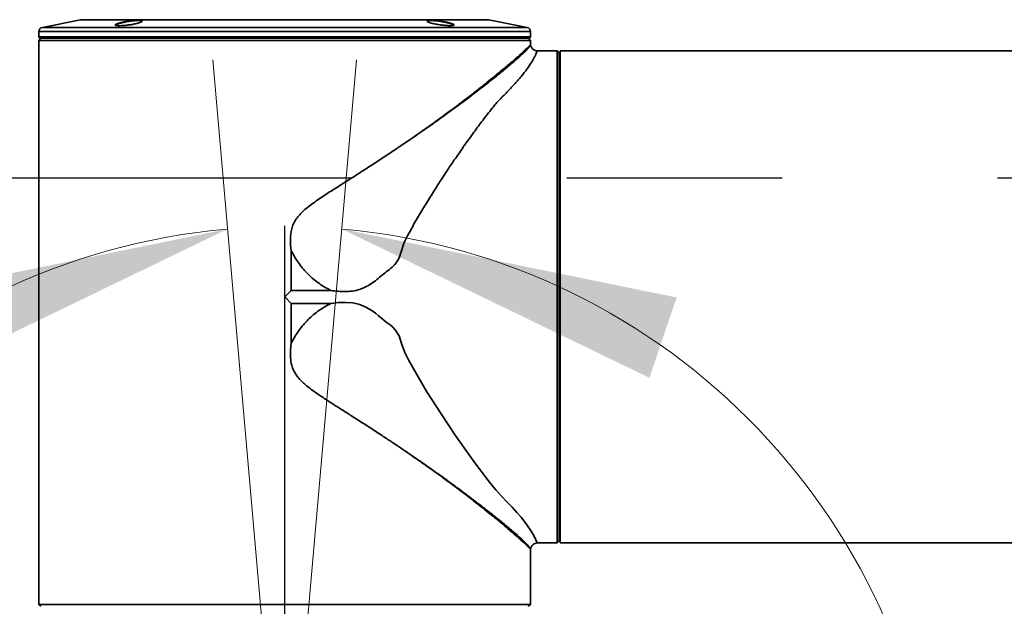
# Paper-space layout '图纸2' of a CAD drawing. Header units: millimetres. Extents: x 0 to 420, y 0 to 297.
# Tile 8 of 19: x 155.08 to 166.69, y 182.5 to 189.41. Entities that reach past the tile are written whole.
import ezdxf

# ---------------------------------------------------------------- set-up
doc = ezdxf.new("R2010")
doc.units = ezdxf.units.MM
doc.linetypes.add('CENTERX2', pattern=[20.32, 12.7, -2.54, 2.54, -2.54])
doc.layers.get('0').update_dxf_attribs({"lineweight": 18})
doc.layers.add('中心线层', color=6, linetype='CENTERX2', lineweight=25)
doc.layers.add('标注层', color=150, linetype='Continuous', lineweight=18)
doc.styles.add('SLDTEXTSTYLE1', font='txt', dxfattribs={"width": 0.7})
doc.dimstyles.new('SLDDIMSTYLE3', dxfattribs={"dimtxt": 7, "dimasz": 4, "dimexe": 0, "dimexo": 0.0625, "dimgap": 1.75, "dimtad": 0, "dimtih": 1, "dimtoh": 1, "dimlfac": 20, "dimrnd": 1e-09, "dimzin": 12, "dimdsep": 46, "dimtxsty": 'SLDTEXTSTYLE1', "dimcen": 0, "dimdle": 8, "dimadec": 0, "dimazin": 3, "dimtfac": 1, "dimtdec": 3, "dimtofl": 0, "dimtmove": 0, "dimatfit": 3, "dimfxl": 1, "dimfrac": 2, "dimtolj": 1, "dimarcsym": 0})
doc.dimstyles.new('SLDDIMSTYLE4', dxfattribs={"dimtxt": 3.5, "dimasz": 4, "dimexe": 0, "dimexo": 0.0625, "dimgap": 0.875, "dimtad": 0, "dimtih": 1, "dimtoh": 1, "dimdec": 4, "dimlfac": 20, "dimzin": 12, "dimdsep": 46, "dimtxsty": 'SLDTEXTSTYLE1', "dimcen": 0.09, "dimdle": 8, "dimazin": 3, "dimtfac": 1, "dimtdec": 3, "dimtofl": 0, "dimtmove": 0, "dimatfit": 3, "dimfxl": 1, "dimfrac": 2, "dimtolj": 1, "dimarcsym": 0})

# ---------------------------------------------------------------- blocks, each defined once
blk = doc.blocks.new('*X59')
at = {"layer": '标注层'}
blk.add_hatch(color=7, dxfattribs=at).paths.add_polyline_path([(276.344, 229.338), (279.855, 231.32), (279.259, 232.123)], flags=0)
at = {"layer": '标注层', "color": 7}
for p, q in [((276.344, 229.338), (289.254, 238.915)), ((289.254, 238.915), (310.753, 238.915))]:
    blk.add_line(p, q, dxfattribs=at)
at = {"layer": '标注层', "color": 7, "char_height": 7, "attachment_point": 1, "style": 'SLDTEXTSTYLE1'}
for s, insert, width in [('%%C', (290.254, 247.968), 6.56983), ('2806', (298.484, 247.938), 26.60782)]:
    blk.add_mtext(s, dxfattribs=dict(at, insert=insert, width=width))
blk = doc.blocks.new('*X60')
at = {"layer": '标注层'}
for points in [[(213.89, 257.426), (209.859, 257.461), (209.974, 256.468)], [(220.004, 117.394), (216.019, 118.008), (215.991, 117.008)]]:
    blk.add_hatch(color=7, dxfattribs=at).paths.add_polyline_path(points, flags=0)
at = {"layer": '标注层', "color": 7}
blk.add_line((220.004, 118.072), (220.004, 115.394), dxfattribs=at)
for start, end in [(95, 182.5), (182.5, 270)]:
    blk.add_arc((220.004, 187.544), 70.15, start, end, dxfattribs=at)
blk = doc.blocks.new('*X62')
at = {"layer": '标注层'}
for points in [[(157.53, 186.944), (153.58, 186.137), (153.9, 185.19)], [(158.203, 171.513), (154.435, 172.945), (154.199, 171.973)]]:
    blk.add_hatch(color=7, dxfattribs=at).paths.add_polyline_path(points, flags=0)
at = {"layer": '标注层', "color": 7}
for p, q in [((157.631, 185.787), (157.355, 188.937)), ((158.203, 172.65), (158.203, 169.513))]:
    blk.add_line(p, q, dxfattribs=at)
for start, end in [(95, 177.5), (182.5, 270)]:
    blk.add_arc((158.203, 179.243), 7.73, start, end, dxfattribs=at)
blk = doc.blocks.new('*X63')
at = {"layer": '标注层'}
for points in [[(158.877, 186.944), (162.506, 185.19), (162.827, 186.137)], [(158.203, 171.513), (162.208, 171.973), (161.972, 172.945)]]:
    blk.add_hatch(color=7, dxfattribs=at).paths.add_polyline_path(points, flags=0)
at = {"layer": '标注层', "color": 7}
for p, q in [((158.776, 185.787), (159.051, 188.937)), ((158.203, 172.65), (158.203, 169.513))]:
    blk.add_line(p, q, dxfattribs=at)
for start, end in [(2.5, 85), (270, 357.5)]:
    blk.add_arc((158.203, 179.243), 7.73, start, end, dxfattribs=at)
blk = doc.blocks.new('SW_CENTERMARKSYMBOL_0')
at = {"layer": '中心线层', "color": 0}
blk.add_line((-0.05, 0), (-70.657, 0), dxfattribs=at)
blk = doc.blocks.new('SW_CENTERMARKSYMBOL_1_1')
at = {"layer": '中心线层', "color": 0}
blk.add_line((0, 0.05), (0, 7.74), dxfattribs=at)

psp = doc.layouts.new('图纸2')

# ---------------------------------------------------------------- linework, layer by layer
at = {"color": 7, "linetype": 'Continuous', "lineweight": 35}
for p, q in [((155.796977, 189.4120475), (155.344889, 189.3216299)), ((156.2129564, 189.3435575), (156.213927, 189.3457762)), ((161.0618743, 189.3216299), (160.6097863, 189.4120475)), ((155.3047024, 189.2734735), (155.3035652, 189.2083269)), ((155.3035652, 189.2083269), (155.3132207, 189.1983284)), ((161.1031981, 189.2083269), (155.3035652, 189.2083269)), ((161.0935426, 189.1983284), (155.3132207, 189.1983284)), ((155.3283816, 189.1983284), (155.3283816, 189.1931791)), ((161.0783816, 189.1931791), (161.0783816, 189.1983284)), ((161.0935426, 189.1983284), (161.1031981, 189.2083269)), ((161.1031981, 189.2083269), (161.1020609, 189.2734735)), ((155.3283816, 189.1931791), (155.3033816, 189.1681791)), ((155.3033816, 189.1681791), (155.3033816, 182.6483284)), ((161.1033816, 189.1681791), (155.3033816, 189.1681791)), ((161.0783816, 189.1931791), (155.3283816, 189.1931791)), ((161.1033816, 189.1681791), (161.0783816, 189.1931791)), ((161.1033816, 189.1174477), (161.1033816, 189.1681791)), ((161.4182324, 189.0433284), (161.1828575, 189.0433284)), ((161.4432324, 189.0183284), (161.4182324, 189.0433284)), ((161.4182324, 183.2433284), (161.4182324, 189.0433284)), ((161.4432324, 183.2683284), (161.4432324, 189.0183284)), ((161.4433824, 189.0183284), (161.4433824, 183.2683284)), ((178.2133824, 189.0433281), (161.4533824, 189.0433281)), ((161.4533824, 189.0433281), (161.4533824, 183.2433281)), ((161.4533824, 188.8933281), (161.4433824, 188.8933281)), ((159.6595142, 187.9837901), (159.6554435, 187.9810181)), ((158.2795328, 186.2194796), (158.2795334, 186.6909783)), ((158.2033816, 186.1433284), (158.2795328, 186.2194796)), ((158.7468642, 186.2194808), (158.2795328, 186.2194796)), ((158.2795328, 186.0671772), (158.2033816, 186.1433284)), ((158.2795334, 185.5956789), (158.2795328, 186.0671772)), ((158.2795328, 186.0671772), (158.7468657, 186.0671759)), ((159.6551054, 184.3058681), (159.6543281, 184.3063973)), ((161.4433824, 183.3933281), (161.4533824, 183.3933281)), ((161.1033816, 182.6483284), (161.1033816, 183.1692091)), ((161.1828575, 183.2433284), (161.4182324, 183.2433284)), ((161.4182324, 183.2433284), (161.4432324, 183.2683284)), ((161.4533824, 183.2433281), (178.2133824, 183.2433281)), ((155.3035423, 182.6483284), (155.3035423, 182.6362093)), ((155.3037036, 182.6067534), (155.303727, 182.5184777)), ((161.1030362, 182.5184777), (161.1030597, 182.6067534)), ((155.303727, 182.5184777), (161.1030362, 182.5184777)), ((155.3040593, 182.5181172), (155.3040607, 182.5128998)), ((155.3259508, 182.4961875), (155.3087278, 182.5134047)), ((161.0808125, 182.4961875), (161.0980355, 182.5134047))]:
    psp.add_line(p, q, dxfattribs=at)
at = {"color": 8, "linetype": 'Continuous', "lineweight": 35}
for p, q in [((161.0618743, 189.3216299), (155.344889, 189.3216299)), ((160.6097863, 189.4120475), (155.796977, 189.4120475)), ((158.2033816, 189.2734735), (155.3047024, 189.2734735)), ((161.1020609, 189.2734735), (158.2033816, 189.2734735))]:
    psp.add_line(p, q, dxfattribs=at)
at = {"color": 7, "linetype": 'CENTERX2', "lineweight": 18}
for q in [(157.6308785, 185.7870682), (158.7758848, 185.7870682)]:
    psp.add_line((158.2033816, 179.2433277), q, dxfattribs=at)
at = {"color": 7, "linetype": 'Continuous', "lineweight": 35}
psp.add_lwpolyline([(161.1828575, 183.2433284), (161.1792879, 183.2523075), (161.1677507, 183.2797851), (161.1467383, 183.3226576), (161.1111732, 183.3835391), (161.0606031, 183.4575471), (160.9917419, 183.5453267), (160.9423559, 183.6029533), (160.8862381, 183.6650201), (160.8250376, 183.7296523), (160.7588612, 183.7968758), (160.6933452, 183.8673979), (160.6315209, 183.9428017), (160.5672968, 184.0250151), (160.5080518, 184.1031437), (160.4448098, 184.1884162), (160.378206, 184.2802045), (160.2137181, 184.5152053), (160.0476381, 184.7638008), (159.8816072, 185.0265453), (159.7173263, 185.3044975), (159.665008, 185.4001278), (159.6193734, 185.4901478), (159.5842599, 185.5837212), (159.5521894, 185.6839906), (159.5070235, 185.7557078), (159.4787666, 185.7862056), (159.4460296, 185.8143146), (159.4108195, 185.8388392), (159.3771092, 185.8656384), (159.3771071, 185.8656403), (159.3770998, 185.8656465), (159.3770735, 185.8656693), (159.3769732, 185.8657559), (159.3765823, 185.8660938), (159.3750393, 185.8674279), (159.3689083, 185.8727295), (159.3444663, 185.8938745), (159.326454, 185.9093476), (159.3116055, 185.9218505), (159.2762632, 185.9501911), (159.2433142, 185.9745223), (159.169503, 186.019951), (159.0902437, 186.0534597), (159.0060681, 186.0729538), (158.9197034, 186.0796216), (158.8376866, 186.0771112), (158.7468657, 186.0671759)], dxfattribs=at)
at = {"color": 7, "linetype": 'CENTERX2', "lineweight": 18}
psp.add_arc((220.0035491, 187.5436614), 70.15, 95, 85, dxfattribs=at)
at = {"color": 7, "linetype": 'Continuous', "lineweight": 35}
for centre, start, end in [((155.3546948, 189.2726008), 101.30993247, 179), ((161.0520685, 189.2726008), 1, 78.69006753)]:
    psp.add_arc(centre, 0.05, start, end, dxfattribs=at)
for points, knots in [([(156.3537362, 189.3934253), (156.3458358, 189.3921372), (156.3220007, 189.3882511), (156.2823651, 189.380238), (156.2414965, 189.3696873), (156.2131283, 189.359164), (156.2023512, 189.3503042), (156.2103922, 189.3440773), (156.2358235, 189.3410619), (156.2752456, 189.3414388), (156.3233367, 189.3450234), (156.365851, 189.3502279), (156.4060723, 189.3564809), (156.4457457, 189.3640419), (156.4865006, 189.3744703), (156.5148191, 189.3852928), (156.5256228, 189.3948062), (156.5175691, 189.4017118), (156.4920668, 189.405121), (156.4527133, 189.4046544), (156.4046142, 189.4007446), (156.3705055, 189.3958377), (156.3537362, 189.3934253)], [0, 0, 0, 0, 0.0160986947, 0.04856892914, 0.08520481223, 0.1221097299, 0.15885062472, 0.19507218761, 0.23066115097, 0.26576949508, 0.30072243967, 0.33423827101, 0.35033734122, 0.38281085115, 0.41929529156, 0.45615022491, 0.49299532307, 0.52937645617, 0.56502384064, 0.60004244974, 0.63484036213, 0.66849395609, 0.66849395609, 0.66849395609, 0.66849395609]), ([(156.2163961, 189.3514203), (156.2220151, 189.354654), (156.2333615, 189.3611838), (156.2699775, 189.3725432), (156.3122769, 189.3825207), (156.3455192, 189.3887154), (156.3693625, 189.3925974), (156.3969066, 189.3966194), (156.4367641, 189.4009332), (156.477845, 189.4026524), (156.5067453, 189.4004958), (156.5214118, 189.394942), (156.517183, 189.3890668), (156.5150519, 189.3861061)], [0, 0, 0, 0, 0.03497499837, 0.07062514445, 0.10667134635, 0.13202303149, 0.13909922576, 0.15527210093, 0.1879389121, 0.2221778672, 0.2559103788, 0.28965630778, 0.32393737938, 0.32393737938, 0.32393737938, 0.32393737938]), ([(160.0530169, 189.3934269), (160.0450557, 189.3946234), (160.0210268, 189.3982347), (159.9797542, 189.4028384), (159.9354409, 189.4053485), (159.9019401, 189.4040944), (159.8839459, 189.3992883), (159.8831427, 189.3915162), (159.8999667, 189.3816345), (159.9332134, 189.3707465), (159.9790874, 189.3602224), (160.0225872, 189.3528654), (160.0645108, 189.3472509), (160.105799, 189.3430558), (160.1501685, 189.3408561), (160.1837292, 189.341962), (160.2017068, 189.3462804), (160.2023471, 189.3534155), (160.1853526, 189.3627743), (160.1520501, 189.3734281), (160.10632, 189.3843393), (160.0706356, 189.3904231), (160.0530169, 189.3934269)], [0, 0, 0, 0, 0.01605847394, 0.04846879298, 0.08382957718, 0.11866873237, 0.15340428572, 0.18852464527, 0.224331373, 0.26079663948, 0.29759925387, 0.33340635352, 0.34946512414, 0.38187627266, 0.41722054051, 0.45217623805, 0.48705649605, 0.52221933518, 0.55792802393, 0.59423887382, 0.63097920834, 0.66681034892, 0.66681034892, 0.66681034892, 0.66681034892]), ([(159.8934331, 189.3862769), (159.8899711, 189.3883147), (159.88638, 189.3904286), (159.8880955, 189.3917718), (159.8881572, 189.3918202)], [0, 0, 0, 0, 0.010065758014, 0.010441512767, 0.010441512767, 0.010441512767, 0.010441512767]), ([(159.8963411, 189.3985212), (159.9035567, 189.3998789), (159.9178416, 189.4025669), (159.9571661, 189.401788), (160.0001013, 189.3979024), (160.0328597, 189.3933368), (160.0567349, 189.3894495), (160.0838988, 189.3845703), (160.1226736, 189.3761598), (160.162359, 189.3650146), (160.1870336, 189.3544497), (160.1975923, 189.3476394), (160.1945119, 189.3455512), (160.1944996, 189.3455429)], [0, 0, 0, 0, 0.0371936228, 0.07363379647, 0.10983774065, 0.1371808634, 0.1447822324, 0.16217067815, 0.19725993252, 0.23572986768, 0.27451481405, 0.31306865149, 0.31322311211, 0.31322311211, 0.31322311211, 0.31322311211]), ([(158.2033816, 189.1983284), (158.0779363, 189.1983284), (157.8270456, 189.1983284), (157.4571489, 189.1983284), (157.1000202, 189.1983284), (156.7617708, 189.1983284), (156.4481864, 189.1983284), (156.164639, 189.1983284), (155.9159557, 189.1983284), (155.706483, 189.1983284), (155.5394641, 189.1983284), (155.4190284, 189.1983284), (155.3430873, 189.1983284), (155.3336292, 189.1983284), (155.328956, 189.1983284)], [0, 0, 0, 0, 0.240002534, 0.4800050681, 0.7200076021, 0.9600101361, 1.2000126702, 1.4400152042, 1.6800177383, 1.9200202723, 2.1600228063, 2.4000253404, 2.6400278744, 2.8744256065, 2.8744256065, 2.8744256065, 2.8744256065]), ([(161.0778073, 189.1983284), (161.0731341, 189.1983284), (161.063676, 189.1983284), (160.9877349, 189.1983284), (160.8672992, 189.1983284), (160.7002803, 189.1983284), (160.4908076, 189.1983284), (160.2421243, 189.1983284), (159.9585769, 189.1983284), (159.6449925, 189.1983284), (159.306743, 189.1983284), (158.9496144, 189.1983284), (158.5797177, 189.1983284), (158.328827, 189.1983284), (158.2033816, 189.1983284)], [0, 0, 0, 0, 0.2343977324, 0.4744002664, 0.7144028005, 0.9544053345, 1.1944078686, 1.4344104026, 1.6744129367, 1.9144154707, 2.1544180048, 2.3944205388, 2.6344230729, 2.874425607, 2.874425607, 2.874425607, 2.874425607]), ([(159.6595142, 187.9837901), (159.7125049, 188.0203931), (159.8130141, 188.0898193), (159.9586071, 188.1933525), (160.0949499, 188.2921746), (160.2307902, 188.3930355), (160.359407, 188.4906234), (160.4804284, 188.5844952), (160.5878242, 188.6697145), (160.6983689, 188.7593232), (160.8084323, 188.8507275), (160.9122068, 188.9396504), (160.9959128, 189.0135196), (161.0575473, 189.0698791), (161.0963455, 189.1089295), (161.100997, 189.1146635), (161.1032556, 189.1174477)], [0, 0, 0, 0, 0.1211967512, 0.2298781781, 0.3484373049, 0.459864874, 0.5835066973, 0.7013401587, 0.813420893, 0.9198135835, 1.0751003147, 1.2278153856, 1.3796198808, 1.5337862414, 1.6901310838, 1.837705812, 1.837705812, 1.837705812, 1.837705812]), ([(161.1024518, 189.1147481), (161.1009003, 189.1123582), (161.0973061, 189.1068215), (161.0848998, 189.0891073), (161.0668161, 189.0666654), (161.0451762, 189.0429628), (161.0177169, 189.0156332), (160.9868636, 188.9869632), (160.9506985, 188.9547401), (160.9066252, 188.9165128), (160.8588035, 188.8760279), (160.8093829, 188.8349978), (160.7605627, 188.7949808), (160.7031341, 188.7485713), (160.6369963, 188.695869), (160.5622118, 188.6370981), (160.4784566, 188.5723072), (160.3912754, 188.5059676), (160.3045074, 188.4408964), (160.2181297, 188.3770213), (160.1331044, 188.3150287), (160.0442627, 188.2510697), (159.9507742, 188.184644), (159.8521265, 188.1156083), (159.7552136, 188.0486989), (159.6914042, 188.0054195), (159.6595147, 187.98379)], [0, 0, 0, 0, 0.0699095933, 0.1619578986, 0.2303525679, 0.3044293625, 0.3756928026, 0.4491612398, 0.5110552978, 0.5879222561, 0.6801626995, 0.7342306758, 0.7996981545, 0.8768090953, 0.9507732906, 1.034090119, 1.1269575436, 1.2152097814, 1.2952217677, 1.375736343, 1.4536185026, 1.5219640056, 1.6058887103, 1.689139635, 1.7634457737, 1.8376813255, 1.8376813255, 1.8376813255, 1.8376813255]), ([(161.1034193, 189.1173286), (161.1033747, 189.117225), (161.1032865, 189.1170206), (161.1027275, 189.1154988), (161.1024518, 189.1147481)], [0, 0, 0, 0, 0.0013966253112, 0.0027563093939, 0.0027563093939, 0.0027563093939, 0.0027563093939]), ([(161.1034193, 189.1173286), (161.1062955, 189.1066412), (161.1119908, 189.0854789), (161.1327838, 189.0623329), (161.1571802, 189.0478948), (161.174217, 189.044865), (161.1828575, 189.0433284)], [0, 0, 0, 0, 0.03338145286, 0.06609903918, 0.09193695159, 0.11852574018, 0.11852574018, 0.11852574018, 0.11852574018]), ([(161.1828575, 189.0433284), (161.1824662, 189.0423689), (161.1816858, 189.0404549), (161.175576, 189.0248418), (161.1650579, 189.0002722), (161.1462622, 188.9619255), (161.1151032, 188.9075874), (161.0646015, 188.8326274), (161.0096328, 188.76219), (160.9598703, 188.7034888), (160.9222175, 188.6608151), (160.8814224, 188.6161725), (160.837515, 188.5698243), (160.791153, 188.5217393), (160.7410635, 188.4732119), (160.6948468, 188.4218027), (160.6461271, 188.362524), (160.5945522, 188.297189), (160.5404697, 188.2267296), (160.4881214, 188.1570524), (160.4348309, 188.0848412), (160.3679648, 187.9925737), (160.2872037, 187.8784771), (160.1958454, 187.7457607), (160.097294, 187.5992943), (159.9991725, 187.4487776), (159.898767, 187.2888829), (159.805346, 187.1348273), (159.7238738, 186.9960599), (159.6597924, 186.8759399), (159.6058181, 186.7783648), (159.580937, 186.6816), (159.5523049, 186.5942874), (159.5052568, 186.5230006), (159.441146, 186.4664416), (159.3705874, 186.4182196), (159.3077821, 186.3598381), (159.2396332, 186.3078861), (159.166579, 186.2626016), (159.0870598, 186.2294633), (159.0028222, 186.2111218), (158.888711, 186.2033174), (158.8034938, 186.2130279), (158.7468642, 186.2194808)], [0, 0, 0, 0, 0.1224774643, 0.2443054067, 0.3709166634, 0.4871763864, 0.6524069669, 0.8121424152, 0.9726632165, 1.040987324, 1.1100853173, 1.1800349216, 1.2497223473, 1.3198458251, 1.3907841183, 1.4593273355, 1.5282714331, 1.6197298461, 1.7016036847, 1.779810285, 1.8606424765, 1.9441028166, 2.0810568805, 2.2202509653, 2.3462235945, 2.5104078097, 2.6465096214, 2.7844885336, 2.9214697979, 3.0078496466, 3.0879486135, 3.166443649, 3.2271819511, 3.2883775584, 3.3495727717, 3.411373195, 3.4732189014, 3.5348160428, 3.5965030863, 3.6585611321, 3.7199957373, 3.7820195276, 3.904883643, 3.904883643, 3.904883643, 3.904883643]), ([(158.2795334, 186.6909783), (158.2751773, 186.7336518), (158.2664661, 186.8189903), (158.2771984, 186.9270416), (158.3061277, 187.0082699), (158.3386952, 187.0641428), (158.3794852, 187.1142532), (158.430342, 187.1639915), (158.4900013, 187.2132628), (158.5588002, 187.2638694), (158.6286584, 187.3118792), (158.6992101, 187.3584801), (158.77042, 187.4043417), (158.8604593, 187.4614672), (158.9821048, 187.5382668), (159.1212565, 187.627042), (159.2652819, 187.720326), (159.3991525, 187.808252), (159.5311206, 187.8962279), (159.6146218, 187.9531771), (159.6554435, 187.9810181)], [0, 0, 0, 0, 0.1251476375, 0.250270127, 0.3126578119, 0.3755823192, 0.4381013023, 0.5008349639, 0.5832095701, 0.6642642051, 0.7510802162, 0.832159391, 0.9132942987, 1.0013289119, 1.1483928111, 1.342427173, 1.4986822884, 1.6720566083, 1.8381973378, 1.9971061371, 1.9971061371, 1.9971061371, 1.9971061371]), ([(158.2795334, 186.6909783), (158.3052888, 186.6441002), (158.3576335, 186.5488262), (158.465006, 186.4216611), (158.5934444, 186.3063593), (158.6950672, 186.2488124), (158.7468642, 186.2194808)], [0, 0, 0, 0, 0.16075721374, 0.32671955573, 0.4987261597, 0.67753772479, 0.67753772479, 0.67753772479, 0.67753772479]), ([(158.7468657, 186.0671759), (158.6952991, 186.0379892), (158.5939814, 185.9806431), (158.4656407, 185.8656488), (158.3579717, 185.7383715), (158.3054305, 185.6427901), (158.2795334, 185.5956789)], [0, 0, 0, 0, 0.17799860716, 0.34973087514, 0.51596439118, 0.67753709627, 0.67753709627, 0.67753709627, 0.67753709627]), ([(159.6543281, 184.3063973), (159.6198996, 184.3298924), (159.5495249, 184.3779184), (159.438866, 184.4519916), (159.3204025, 184.5302521), (159.1918426, 184.6140398), (159.0611926, 184.6979996), (158.943799, 184.7725578), (158.8378312, 184.839524), (158.7371714, 184.9034096), (158.6303249, 184.9732915), (158.5249178, 185.0462837), (158.4405834, 185.1126312), (158.3792784, 185.1726224), (158.3386414, 185.2226021), (158.3061538, 185.2783839), (158.2822888, 185.3450886), (158.270579, 185.4222709), (158.2699653, 185.5083416), (158.2763118, 185.566272), (158.2795334, 185.5956789)], [0, 0, 0, 0, 0.134100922, 0.2741137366, 0.4200395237, 0.5760525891, 0.7451838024, 0.8907900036, 0.9932199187, 1.1186029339, 1.243915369, 1.3693514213, 1.4948276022, 1.5572225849, 1.6196201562, 1.6823546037, 1.7446863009, 1.8252254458, 1.9089158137, 1.9951977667, 1.9951977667, 1.9951977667, 1.9951977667]), ([(159.6551046, 184.3058684), (159.701244, 184.2745331), (159.8006347, 184.2070325), (159.9103237, 184.1304921), (159.9887713, 184.0750581), (160.0318788, 184.0443941), (160.0756871, 184.0130271), (160.1201098, 183.9810041), (160.1650609, 183.9483751), (160.2423489, 183.8918764), (160.3418039, 183.8180676), (160.4526453, 183.7340942), (160.5291009, 183.6751642), (160.5796092, 183.6358015), (160.6106728, 183.6114389), (160.6372475, 183.5904791), (160.6596008, 183.5727607), (160.6779672, 183.5581392), (160.7109923, 183.5317409), (160.7549647, 183.4962439), (160.805591, 183.4547925), (160.8561386, 183.4128642), (160.904597, 183.371879), (160.9489973, 183.3334124), (160.9876849, 183.298989), (161.0229179, 183.2661856), (161.0544932, 183.2340155), (161.0793494, 183.2051335), (161.0960052, 183.1818288), (161.1004345, 183.1750129), (161.1024518, 183.1719087)], [0, 0, 0, 0, 0.1077067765, 0.2320148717, 0.2672671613, 0.3036177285, 0.3410552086, 0.3795672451, 0.4191404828, 0.4597605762, 0.5870620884, 0.6959939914, 0.7869466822, 0.8258067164, 0.8603162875, 0.8905182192, 0.916451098, 0.9381487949, 0.955640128, 1.035387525, 1.1029460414, 1.1585779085, 1.2512089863, 1.3283587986, 1.3904317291, 1.4772601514, 1.5663734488, 1.6555167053, 1.7576381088, 1.843044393, 1.843044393, 1.843044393, 1.843044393]), ([(161.1032556, 183.1692091), (161.1032976, 183.1691622), (161.1073315, 183.1646594), (161.0928485, 183.1817401), (161.0573919, 183.2167799), (160.9991916, 183.2700424), (160.9311941, 183.33036), (160.8589169, 183.3927614), (160.7755453, 183.463353), (160.69047, 183.5336652), (160.6052403, 183.6028216), (160.5225347, 183.6688554), (160.4311297, 183.7405468), (160.3306704, 183.8179001), (160.2041055, 183.9136235), (160.0482111, 184.0288287), (159.8596463, 184.1643506), (159.7241218, 184.2581171), (159.6551054, 184.3058681)], [0, 0, 0, 0, 0.0015784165, 0.1517161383, 0.3094097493, 0.4647987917, 0.5806499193, 0.6965050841, 0.8098418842, 0.9282262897, 1.0132190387, 1.1020346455, 1.1947078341, 1.2912691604, 1.3917456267, 1.5422821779, 1.695873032, 1.8552565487, 1.8552565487, 1.8552565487, 1.8552565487]), ([(161.1024518, 183.1719087), (161.1027275, 183.171158), (161.1032865, 183.1696362), (161.1033747, 183.1694318), (161.1034193, 183.1693282)], [0, 0, 0, 0, 0.001359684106, 0.0027563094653, 0.0027563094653, 0.0027563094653, 0.0027563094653]), ([(161.1034193, 183.1693282), (161.1062955, 183.1800156), (161.1119908, 183.2011779), (161.1327838, 183.2243239), (161.1571802, 183.238762), (161.174217, 183.2417918), (161.1828575, 183.2433284)], [0, 0, 0, 0, 0.03338145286, 0.06609903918, 0.09193695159, 0.11852574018, 0.11852574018, 0.11852574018, 0.11852574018]), ([(155.3033818, 182.6483284), (155.3033929, 182.647688), (155.3034151, 182.6464108), (155.3035425, 182.6368907), (155.3036701, 182.6231736), (155.3036925, 182.6122282), (155.3037036, 182.6067534)], [0, 0, 0, 0, 0.010426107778, 0.020794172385, 0.031181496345, 0.041576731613, 0.041576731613, 0.041576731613, 0.041576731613]), ([(161.1033815, 182.6483284), (161.1033704, 182.647688), (161.1033482, 182.6464108), (161.1032208, 182.6368907), (161.1030932, 182.6231736), (161.1030708, 182.6122282), (161.1030597, 182.6067534)], [0, 0, 0, 0, 0.010426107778, 0.020794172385, 0.031181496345, 0.041576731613, 0.041576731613, 0.041576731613, 0.041576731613]), ([(161.1030597, 182.6067534), (161.1030711, 182.61224), (161.103094, 182.6231834), (161.1032211, 182.6369214), (161.1033483, 182.6464657), (161.1033704, 182.6477073), (161.1033815, 182.6483284)], [0, 0, 0, 0, 0.010424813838, 0.020793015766, 0.031180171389, 0.041576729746, 0.041576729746, 0.041576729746, 0.041576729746]), ([(155.303727, 182.5184777), (155.3037454, 182.518454), (155.3037839, 182.5184045), (155.3041476, 182.5180253), (155.3047032, 182.5174554), (155.305648, 182.5164968), (155.3070092, 182.5151248), (155.3081404, 182.5139926), (155.3087278, 182.5134047)], [0, 0, 0, 0, 0.0007649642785, 0.0016001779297, 0.0025603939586, 0.0035691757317, 0.0052782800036, 0.0071241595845, 0.0071241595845, 0.0071241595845, 0.0071241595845]), ([(161.0781123, 182.4934777), (161.078537, 182.4939053), (161.0794091, 182.4947833), (161.0803367, 182.4957114), (161.0808125, 182.4961875)], [0, 0, 0, 0, 0.0018630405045, 0.0038255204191, 0.0038255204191, 0.0038255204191, 0.0038255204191]), ([(161.1030362, 182.5184777), (161.1030213, 182.5184569), (161.1029918, 182.5184158), (161.1026372, 182.5180455), (161.1020597, 182.5174547), (161.1011161, 182.5164979), (161.0997552, 182.5151259), (161.0986211, 182.5139908), (161.0980355, 182.5134047)], [0, 0, 0, 0, 0.0008412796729, 0.001670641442, 0.0025616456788, 0.003574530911, 0.0052913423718, 0.0071244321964, 0.0071244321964, 0.0071244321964, 0.0071244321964])]:
    psp.add_open_spline(points, degree=3, knots=knots, dxfattribs=at)

# ---------------------------------------------------------------- block references
at = {"layer": '中心线层', "color": 7}
for name, p in [('SW_CENTERMARKSYMBOL_0', (220.0035491, 187.5436614)), ('SW_CENTERMARKSYMBOL_1_1', (158.2033816, 179.2433277))]:
    psp.add_blockref(name, p, dxfattribs=at)

# ---------------------------------------------------------------- texts
at = {"layer": '标注层', "color": 7, "insert": (129.4362736, 194.5058365), "char_height": 7, "width": 46.645810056, "attachment_point": 1, "style": 'SLDTEXTSTYLE1'}
psp.add_mtext('J5:175%%D', dxfattribs=at)

# ---------------------------------------------------------------- dimensions: what is measured, and where the dimension line sits
at = {"layer": '标注层', "color": 7}
for base, line1, line2, picture, middle in [((149.9206363, 184.4837754), ((220.0035491, 118.0716422), (220.0035491, 257.2587242)), ((213.8895737, 257.4267195), (220.0035491, 187.5436614)), '*X60', (149.9206363, 184.4837754)), ((150.4803044, 178.9061308), ((158.2033816, 172.6495911), (158.2033816, 185.8370642)), ((157.6308785, 185.7870682), (158.2033816, 179.2433277)), '*X62', (150.4803044, 178.9061308)), ((165.9264589, 178.9061308), ((158.7758848, 185.7870682), (158.2033816, 179.2433277)), ((158.2033816, 172.6495911), (158.2033816, 185.8370642)), '*X63', (165.9264589, 178.9061308))]:
    dim = psp.add_angular_dim_2l(base=base, line1=line1, line2=line2, dimstyle='SLDDIMSTYLE4', override={"dimtad": 0, "dimtih": 1, "dimtoh": 1, "dimsah": 1, "dimtdec": 2, "dimtzin": 12}, dxfattribs=at)
    dim.commit()
    dim.dimension.update_dxf_attribs({"geometry": picture, "text_midpoint": middle, "dimtype": 162})
dim = psp.add_diameter_dim_2p(p1=(163.6629929, 145.7493529), p2=(276.3441053, 229.33797), dimstyle='SLDDIMSTYLE3', override={"dimpost": '%%C<>', "dimsah": 1, "dimtzin": 12}, dxfattribs=at)
dim.commit()
dim.dimension.update_dxf_attribs({"geometry": '*X59', "text_midpoint": (296.2987822, 244.1406625), "dimtype": 163})

doc.saveas('drawing.dxf')
